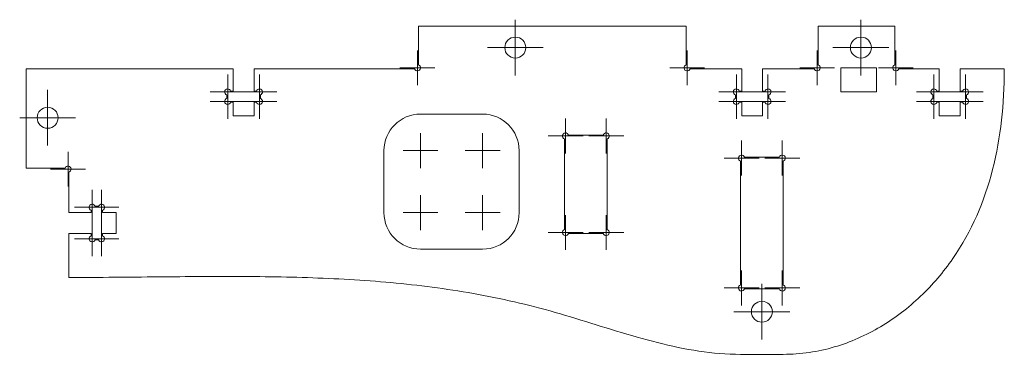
# Model space of a CAD drawing. Header units: millimetres. Extents: x 3 to 144, y 1 to 49.
import ezdxf

# ---------------------------------------------------------------- set-up
doc = ezdxf.new("R2010")
doc.units = ezdxf.units.MM

# ---------------------------------------------------------------- blocks, each defined once
blk = doc.blocks.new('SW_CENTERMARKSYMBOL_0')
at = {"color": 7, "linetype": 'Continuous', "lineweight": 0}
for p, q in [((0, 2.5), (0, 3.99733)), ((0, 0), (0, 2.5)), ((-2.5, 0), (-3.99733, 0)), ((0, 0), (-2.5, 0)), ((0, 0), (0, -2.5)), ((0, 0), (2.5, 0)), ((2.5, 0), (3.99733, 0)), ((0, -2.5), (0, -3.99733))]:
    blk.add_line(p, q, dxfattribs=at)
blk = doc.blocks.new('SW_CENTERMARKSYMBOL_1')
at = {"color": 7, "linetype": 'Continuous', "lineweight": 0}
for q in [(0, 2.5), (-2.5, 0), (0, -2.5), (2.5, 0)]:
    blk.add_line((0, 0), q, dxfattribs=at)
blk = doc.blocks.new('SW_CENTERMARKSYMBOL_2')
at = {"color": 7, "linetype": 'Continuous', "lineweight": 0}
for q in [(0, 2.5), (-2.5, 0), (0, -2.5), (2.5, 0)]:
    blk.add_line((0, 0), q, dxfattribs=at)
blk = doc.blocks.new('SW_CENTERMARKSYMBOL_3')
at = {"color": 7, "linetype": 'Continuous', "lineweight": 0}
for q in [(0, 2.5), (-2.5, 0), (0, -2.5), (2.5, 0)]:
    blk.add_line((0, 0), q, dxfattribs=at)
blk = doc.blocks.new('SW_CENTERMARKSYMBOL_4')
at = {"color": 7, "linetype": 'Continuous', "lineweight": 0}
for q in [(0, 2.5), (-2.5, 0), (0, -2.5), (2.5, 0)]:
    blk.add_line((0, 0), q, dxfattribs=at)
blk = doc.blocks.new('SW_CENTERMARKSYMBOL_5')
at = {"color": 7, "linetype": 'Continuous', "lineweight": 0}
for q in [(0, 2.5), (-2.5, 0), (0, -2.5), (2.5, 0)]:
    blk.add_line((0, 0), q, dxfattribs=at)
blk = doc.blocks.new('SW_CENTERMARKSYMBOL_6')
at = {"color": 7, "linetype": 'Continuous', "lineweight": 0}
for q in [(0, 2.5), (-2.5, 0), (0, -2.5), (2.5, 0)]:
    blk.add_line((0, 0), q, dxfattribs=at)
blk = doc.blocks.new('SW_CENTERMARKSYMBOL_7')
at = {"color": 7, "linetype": 'Continuous', "lineweight": 0}
for q in [(0, 2.5), (-2.5, 0), (0, -2.5), (2.5, 0)]:
    blk.add_line((0, 0), q, dxfattribs=at)
blk = doc.blocks.new('SW_CENTERMARKSYMBOL_8')
at = {"color": 7, "linetype": 'Continuous', "lineweight": 0}
for q in [(0, 2.5), (-2.5, 0), (0, -2.5), (2.5, 0)]:
    blk.add_line((0, 0), q, dxfattribs=at)
blk = doc.blocks.new('SW_CENTERMARKSYMBOL_9')
at = {"color": 7, "linetype": 'Continuous', "lineweight": 0}
for q in [(0, 2.5), (-2.5, 0), (0, -2.5), (2.5, 0)]:
    blk.add_line((0, 0), q, dxfattribs=at)
blk = doc.blocks.new('SW_CENTERMARKSYMBOL_10')
at = {"color": 7, "linetype": 'Continuous', "lineweight": 0}
for q in [(0, 2.5), (-2.5, 0), (0, -2.5), (2.5, 0)]:
    blk.add_line((0, 0), q, dxfattribs=at)
blk = doc.blocks.new('SW_CENTERMARKSYMBOL_11')
at = {"color": 7, "linetype": 'Continuous', "lineweight": 0}
for q in [(0, 2.5), (-2.5, 0), (0, -2.5), (2.5, 0)]:
    blk.add_line((0, 0), q, dxfattribs=at)
blk = doc.blocks.new('SW_CENTERMARKSYMBOL_12')
at = {"color": 7, "linetype": 'Continuous', "lineweight": 0}
for q in [(0, 2.5), (-2.5, 0), (0, -2.5), (2.5, 0)]:
    blk.add_line((0, 0), q, dxfattribs=at)
blk = doc.blocks.new('SW_CENTERMARKSYMBOL_13')
at = {"color": 7, "linetype": 'Continuous', "lineweight": 0}
for p, q in [((0, 2.5), (0, 3.99733)), ((0, 0), (0, 2.5)), ((-2.5, 0), (-3.99733, 0)), ((0, 0), (-2.5, 0)), ((0, 0), (0, -2.5)), ((0, 0), (2.5, 0)), ((2.5, 0), (3.99733, 0)), ((0, -2.5), (0, -3.99733))]:
    blk.add_line(p, q, dxfattribs=at)
blk = doc.blocks.new('SW_CENTERMARKSYMBOL_14')
at = {"color": 7, "linetype": 'Continuous', "lineweight": 0}
for p, q in [((0, 2.5), (0, 3.99733)), ((0, 0), (0, 2.5)), ((-2.5, 0), (-3.99733, 0)), ((0, 0), (-2.5, 0)), ((0, 0), (0, -2.5)), ((0, 0), (2.5, 0)), ((2.5, 0), (3.99733, 0)), ((0, -2.5), (0, -3.99733))]:
    blk.add_line(p, q, dxfattribs=at)
blk = doc.blocks.new('SW_CENTERMARKSYMBOL_15')
at = {"color": 7, "linetype": 'Continuous', "lineweight": 0}
for p, q in [((0, 2.5), (0, 3.99733)), ((0, 0), (0, 2.5)), ((-2.5, 0), (-3.99733, 0)), ((0, 0), (-2.5, 0)), ((0, 0), (0, -2.5)), ((0, 0), (2.5, 0)), ((2.5, 0), (3.99733, 0)), ((0, -2.5), (0, -3.99733))]:
    blk.add_line(p, q, dxfattribs=at)
blk = doc.blocks.new('SW_CENTERMARKSYMBOL_16')
at = {"color": 7, "linetype": 'Continuous', "lineweight": 0}
for q in [(0, 2.5), (-2.5, 0), (0, -2.5), (2.5, 0)]:
    blk.add_line((0, 0), q, dxfattribs=at)
blk = doc.blocks.new('SW_CENTERMARKSYMBOL_17')
at = {"color": 7, "linetype": 'Continuous', "lineweight": 0}
for q in [(0, 2.5), (-2.5, 0), (0, -2.5), (2.5, 0)]:
    blk.add_line((0, 0), q, dxfattribs=at)
blk = doc.blocks.new('SW_CENTERMARKSYMBOL_18')
at = {"color": 7, "linetype": 'Continuous', "lineweight": 0}
for q in [(0, 2.5), (-2.5, 0), (0, -2.5), (2.5, 0)]:
    blk.add_line((0, 0), q, dxfattribs=at)
blk = doc.blocks.new('SW_CENTERMARKSYMBOL_19')
at = {"color": 7, "linetype": 'Continuous', "lineweight": 0}
for q in [(0, 2.5), (-2.5, 0), (0, -2.5), (2.5, 0)]:
    blk.add_line((0, 0), q, dxfattribs=at)
blk = doc.blocks.new('SW_CENTERMARKSYMBOL_20')
at = {"color": 7, "linetype": 'Continuous', "lineweight": 0}
for q in [(0, 2.5), (-2.5, 0), (0, -2.5), (2.5, 0)]:
    blk.add_line((0, 0), q, dxfattribs=at)
blk = doc.blocks.new('SW_CENTERMARKSYMBOL_21')
at = {"color": 7, "linetype": 'Continuous', "lineweight": 0}
for q in [(0, 2.5), (-2.5, 0), (0, -2.5), (2.5, 0)]:
    blk.add_line((0, 0), q, dxfattribs=at)
blk = doc.blocks.new('SW_CENTERMARKSYMBOL_22')
at = {"color": 7, "linetype": 'Continuous', "lineweight": 0}
for q in [(0, 2.5), (-2.5, 0), (0, -2.5), (2.5, 0)]:
    blk.add_line((0, 0), q, dxfattribs=at)
blk = doc.blocks.new('SW_CENTERMARKSYMBOL_23')
at = {"color": 7, "linetype": 'Continuous', "lineweight": 0}
for q in [(0, 2.5), (-2.5, 0), (0, -2.5), (2.5, 0)]:
    blk.add_line((0, 0), q, dxfattribs=at)
blk = doc.blocks.new('SW_CENTERMARKSYMBOL_24')
at = {"color": 7, "linetype": 'Continuous', "lineweight": 0}
for q in [(0, 2.5), (-2.5, 0), (0, -2.5), (2.5, 0)]:
    blk.add_line((0, 0), q, dxfattribs=at)
blk = doc.blocks.new('SW_CENTERMARKSYMBOL_25')
at = {"color": 7, "linetype": 'Continuous', "lineweight": 0}
for q in [(0, 2.5), (-2.5, 0), (0, -2.5), (2.5, 0)]:
    blk.add_line((0, 0), q, dxfattribs=at)
blk = doc.blocks.new('SW_CENTERMARKSYMBOL_26')
at = {"color": 7, "linetype": 'Continuous', "lineweight": 0}
for q in [(0, 2.5), (-2.5, 0), (0, -2.5), (2.5, 0)]:
    blk.add_line((0, 0), q, dxfattribs=at)
blk = doc.blocks.new('SW_CENTERMARKSYMBOL_27')
at = {"color": 7, "linetype": 'Continuous', "lineweight": 0}
for q in [(0, 2.5), (-2.5, 0), (0, -2.5), (2.5, 0)]:
    blk.add_line((0, 0), q, dxfattribs=at)
blk = doc.blocks.new('SW_CENTERMARKSYMBOL_28')
at = {"color": 7, "linetype": 'Continuous', "lineweight": 0}
for q in [(0, 2.5), (-2.5, 0), (0, -2.5), (2.5, 0)]:
    blk.add_line((0, 0), q, dxfattribs=at)
blk = doc.blocks.new('SW_CENTERMARKSYMBOL_29')
at = {"color": 7, "linetype": 'Continuous', "lineweight": 0}
for q in [(0, 2.5), (-2.5, 0), (0, -2.5), (2.5, 0)]:
    blk.add_line((0, 0), q, dxfattribs=at)
blk = doc.blocks.new('SW_CENTERMARKSYMBOL_30')
at = {"color": 7, "linetype": 'Continuous', "lineweight": 0}
for q in [(0, 2.5), (-2.5, 0), (0, -2.5), (2.5, 0)]:
    blk.add_line((0, 0), q, dxfattribs=at)
blk = doc.blocks.new('SW_CENTERMARKSYMBOL_31')
at = {"color": 7, "linetype": 'Continuous', "lineweight": 0}
for q in [(0, 2.5), (-2.5, 0), (0, -2.5), (2.5, 0)]:
    blk.add_line((0, 0), q, dxfattribs=at)
blk = doc.blocks.new('SW_CENTERMARKSYMBOL_32')
at = {"color": 7, "linetype": 'Continuous', "lineweight": 0}
for q in [(0, 2.5), (-2.5, 0), (0, -2.5), (2.5, 0)]:
    blk.add_line((0, 0), q, dxfattribs=at)
blk = doc.blocks.new('SW_CENTERMARKSYMBOL_33')
at = {"color": 7, "linetype": 'Continuous', "lineweight": 0}
for q in [(0, 2.5), (-2.5, 0), (0, -2.5), (2.5, 0)]:
    blk.add_line((0, 0), q, dxfattribs=at)
blk = doc.blocks.new('SW_CENTERMARKSYMBOL_34')
at = {"color": 7, "linetype": 'Continuous', "lineweight": 0}
for q in [(0, 2.5), (-2.5, 0), (0, -2.5), (2.5, 0)]:
    blk.add_line((0, 0), q, dxfattribs=at)
blk = doc.blocks.new('SW_CENTERMARKSYMBOL_35')
at = {"color": 7, "linetype": 'Continuous', "lineweight": 0}
for q in [(0, 2.5), (-2.5, 0), (0, -2.5), (2.5, 0)]:
    blk.add_line((0, 0), q, dxfattribs=at)
blk = doc.blocks.new('SW_CENTERMARKSYMBOL_36')
at = {"color": 7, "linetype": 'Continuous', "lineweight": 0}
for q in [(0, 2.5), (-2.5, 0), (0, -2.5), (2.5, 0)]:
    blk.add_line((0, 0), q, dxfattribs=at)

msp = doc.modelspace()

# ---------------------------------------------------------------- linework, layer by layer
at = {"color": 7, "linetype": 'Continuous', "lineweight": 15}
for p, q in [((60.13, 48.4), (60.13, 42.86)), ((98.41, 48.4), (60.13, 48.4)), ((98.41, 42.86), (98.41, 48.4)), ((117.28, 48.4), (117.28, 42.86)), ((128.25, 48.4), (117.28, 48.4)), ((128.25, 42.86), (128.25, 48.4)), ((4.06, 42.31), (4.06, 28.07)), ((33.62, 42.31), (4.06, 42.31)), ((33.62, 39.13), (33.62, 42.31)), ((36.62, 42.31), (36.62, 39.13)), ((59.58, 42.31), (36.62, 42.31)), ((106.35, 42.31), (98.96, 42.31)), ((106.35, 39.13), (106.35, 42.31)), ((109.34, 42.31), (109.34, 39.13)), ((116.73, 42.31), (109.34, 42.31)), ((125.64, 42.45), (120.53, 42.45)), ((120.53, 42.45), (120.53, 38.99)), ((125.64, 38.99), (125.64, 42.45)), ((134.6, 42.31), (128.81, 42.31)), ((134.6, 39.13), (134.6, 42.31)), ((137.6, 42.31), (137.6, 39.13)), ((143.9, 42.31), (137.6, 42.31)), ((143.9, 42.17), (143.9, 42.31)), ((32.72, 38.06), (32.72, 38.57)), ((33.28, 39.13), (33.62, 39.13)), ((36.62, 39.13), (36.96, 39.13)), ((37.52, 38.57), (37.52, 38.06)), ((105.45, 38.06), (105.45, 38.57)), ((106, 39.13), (106.35, 39.13)), ((109.34, 39.13), (109.69, 39.13)), ((110.24, 38.57), (110.24, 38.06)), ((120.53, 38.99), (125.64, 38.99)), ((133.7, 38.06), (133.7, 38.57)), ((134.26, 39.13), (134.6, 39.13)), ((137.6, 39.13), (137.94, 39.13)), ((138.5, 38.57), (138.5, 38.06)), ((33.62, 37.51), (33.28, 37.51)), ((33.62, 35.56), (33.62, 37.51)), ((36.62, 37.51), (36.62, 35.56)), ((36.96, 37.51), (36.62, 37.51)), ((106.35, 37.51), (106, 37.51)), ((106.35, 35.56), (106.35, 37.51)), ((109.34, 37.51), (109.34, 35.56)), ((109.69, 37.51), (109.34, 37.51)), ((134.6, 37.51), (134.26, 37.51)), ((134.6, 35.56), (134.6, 37.51)), ((137.6, 37.51), (137.6, 35.56)), ((137.94, 37.51), (137.6, 37.51)), ((36.62, 35.56), (33.62, 35.56)), ((69.31, 35.82), (60.42, 35.82)), ((109.34, 35.56), (106.35, 35.56)), ((137.6, 35.56), (134.6, 35.56)), ((86.56, 32.83), (81.58, 32.83)), ((81.02, 32.28), (81.02, 19.28)), ((87.12, 19.28), (87.12, 32.28)), ((55.2, 30.6), (55.2, 21.71)), ((74.53, 21.71), (74.53, 30.6)), ((111.73, 29.66), (106.75, 29.66)), ((106.19, 29.1), (106.19, 11.34)), ((112.29, 11.34), (112.29, 29.1)), ((4.06, 28.07), (9.6, 28.07)), ((10.16, 27.52), (10.16, 21.72)), ((13.89, 22.62), (14.4, 22.62)), ((10.16, 21.72), (13.33, 21.72)), ((13.33, 21.72), (13.33, 22.06)), ((14.95, 22.06), (14.95, 21.72)), ((14.95, 21.72), (16.9, 21.72)), ((16.9, 21.72), (16.9, 18.72)), ((10.16, 18.72), (10.16, 12.42)), ((13.33, 18.72), (10.16, 18.72)), ((13.33, 18.38), (13.33, 18.72)), ((14.95, 18.72), (14.95, 18.38)), ((16.9, 18.72), (14.95, 18.72)), ((81.58, 18.72), (86.56, 18.72)), ((14.4, 17.82), (13.89, 17.82)), ((60.42, 16.49), (69.31, 16.49)), ((10.16, 12.42), (10.3, 12.42)), ((106.75, 10.78), (111.73, 10.78)), ((106.19, 1.41), (112.29, 1.41))]:
    msp.add_line(p, q, dxfattribs=at)
for centre in [(73.98, 45.35), (123.4, 45.35), (7.11, 35.3), (109.24, 7.52)]:
    msp.add_circle(centre, 1.5, dxfattribs=at)
for centre, radius, start, end in [((59.99, 42.45), 0.439, 198.5371, 71.4629), ((98.55, 42.45), 0.439, 108.5371, 341.4629), ((117.14, 42.45), 0.439, 198.5371, 71.4629), ((128.39, 42.45), 0.439, 108.5371, 341.4629), ((32.86, 38.99), 0.439, 18.5371, 251.4629), ((37.38, 38.99), 0.439, 288.5371, 161.4629), ((105.59, 38.99), 0.439, 18.5371, 251.4629), ((110.1, 38.99), 0.439, 288.5371, 161.4629), ((133.84, 38.99), 0.439, 18.5371, 251.4629), ((138.36, 38.99), 0.439, 288.5371, 161.4629), ((32.86, 37.65), 0.439, 108.5371, 341.4629), ((37.38, 37.65), 0.439, 198.5371, 71.4629), ((105.59, 37.65), 0.439, 108.5371, 341.4629), ((110.1, 37.65), 0.439, 198.5371, 71.4629), ((133.84, 37.65), 0.439, 108.5371, 341.4629), ((138.36, 37.65), 0.439, 198.5371, 71.4629), ((60.42, 30.6), 5.22, 90, 180), ((69.31, 30.6), 5.22, 0, 90), ((81.16, 32.69), 0.439, 18.5371, 251.4629), ((86.98, 32.69), 0.439, 288.5371, 161.4629), ((106.33, 29.52), 0.439, 18.5371, 251.4629), ((112.15, 29.52), 0.439, 288.5371, 161.4629), ((10.02, 27.93), 0.439, 288.5371, 161.4629), ((13.47, 22.48), 0.439, 18.5371, 251.4629), ((14.81, 22.48), 0.439, 288.5371, 161.4629), ((60.42, 21.71), 5.22, 180, 270), ((69.31, 21.71), 5.22, 270, 0), ((13.47, 17.96), 0.439, 108.5371, 341.4629), ((14.81, 17.96), 0.439, 198.5371, 71.4629), ((81.16, 18.86), 0.439, 108.5371, 341.4629), ((86.98, 18.86), 0.439, 198.5371, 71.4629), ((106.33, 10.92), 0.439, 108.5371, 341.4629), ((112.15, 10.92), 0.439, 198.5371, 71.4629)]:
    msp.add_arc(centre, radius, start, end, dxfattribs=at)
for points, knots in [([(112.29, 1.41), (113.53, 1.41), (116.05, 1.6), (120.81, 2.65), (126.35, 5.13), (132.1, 9.55), (138.31, 16.85), (141.98, 25.5), (143.65, 34.89), (143.9, 39.75), (143.9, 42.17)], [0, 0, 0, 0, 0.0625, 0.125, 0.25, 0.375, 0.5, 0.75, 0.875, 1, 1, 1, 1]), ([(10.3, 12.42), (12.41, 12.42), (16.65, 12.45), (24.98, 12.53), (35.23, 12.61), (47.29, 12.39), (59.17, 11.54), (68.97, 10.06), (76.77, 8.28), (82.61, 6.58), (88.45, 4.72), (96.26, 2.45), (102.19, 1.41), (106.19, 1.41)], [0, 0, 0, 0, 0.0625, 0.125, 0.25, 0.375, 0.5, 0.625, 0.6875, 0.75, 0.8125, 0.875, 1, 1, 1, 1])]:
    msp.add_open_spline(points, degree=3, knots=knots, dxfattribs=at)

# ---------------------------------------------------------------- block references
at = {"color": 7, "linetype": 'Continuous', "lineweight": 0}
for name, p in [('SW_CENTERMARKSYMBOL_14', (73.98, 45.35)), ('SW_CENTERMARKSYMBOL_15', (123.4, 45.35)), ('SW_CENTERMARKSYMBOL_30', (59.99, 42.45)), ('SW_CENTERMARKSYMBOL_31', (98.55, 42.45)), ('SW_CENTERMARKSYMBOL_36', (117.14, 42.45)), ('SW_CENTERMARKSYMBOL_16', (128.39, 42.45)), ('SW_CENTERMARKSYMBOL_26', (32.86, 38.99)), ('SW_CENTERMARKSYMBOL_29', (37.38, 38.99)), ('SW_CENTERMARKSYMBOL_32', (105.59, 38.99)), ('SW_CENTERMARKSYMBOL_35', (110.1, 38.99)), ('SW_CENTERMARKSYMBOL_17', (133.84, 38.99)), ('SW_CENTERMARKSYMBOL_20', (138.36, 38.99)), ('SW_CENTERMARKSYMBOL_27', (32.86, 37.65)), ('SW_CENTERMARKSYMBOL_28', (37.38, 37.65)), ('SW_CENTERMARKSYMBOL_33', (105.59, 37.65)), ('SW_CENTERMARKSYMBOL_34', (110.1, 37.65)), ('SW_CENTERMARKSYMBOL_18', (133.84, 37.65)), ('SW_CENTERMARKSYMBOL_19', (138.36, 37.65)), ('SW_CENTERMARKSYMBOL_0', (7.11, 35.3)), ('SW_CENTERMARKSYMBOL_7', (81.16, 32.69)), ('SW_CENTERMARKSYMBOL_8', (86.98, 32.69)), ('SW_CENTERMARKSYMBOL_3', (60.42, 30.6)), ('SW_CENTERMARKSYMBOL_4', (69.31, 30.6)), ('SW_CENTERMARKSYMBOL_11', (106.33, 29.52)), ('SW_CENTERMARKSYMBOL_12', (112.15, 29.52)), ('SW_CENTERMARKSYMBOL_25', (10.02, 27.93)), ('SW_CENTERMARKSYMBOL_24', (13.47, 22.48)), ('SW_CENTERMARKSYMBOL_23', (14.81, 22.48)), ('SW_CENTERMARKSYMBOL_2', (60.42, 21.71)), ('SW_CENTERMARKSYMBOL_1', (69.31, 21.71)), ('SW_CENTERMARKSYMBOL_6', (81.16, 18.86)), ('SW_CENTERMARKSYMBOL_5', (86.98, 18.86)), ('SW_CENTERMARKSYMBOL_21', (13.47, 17.96)), ('SW_CENTERMARKSYMBOL_22', (14.81, 17.96)), ('SW_CENTERMARKSYMBOL_10', (106.33, 10.92)), ('SW_CENTERMARKSYMBOL_9', (112.15, 10.92)), ('SW_CENTERMARKSYMBOL_13', (109.24, 7.52))]:
    msp.add_blockref(name, p, dxfattribs=at)

doc.saveas('drawing.dxf')
